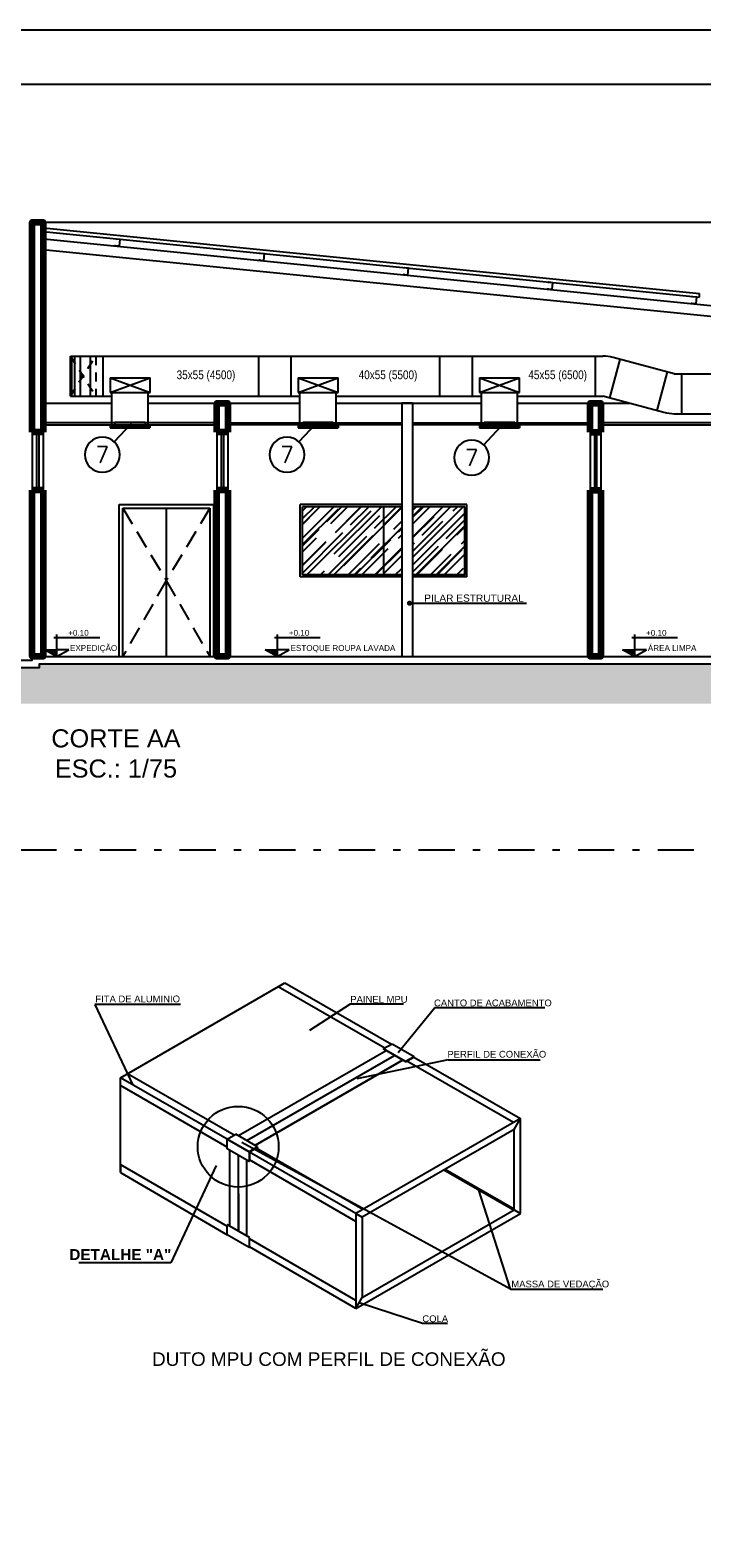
# Model space of a CAD drawing. Header units: inches. Extents: x -35 to 144, y -65 to -22.
# Tile 36 of 47: x 104.25 to 113.52, y -43.3 to -22.48. Entities that reach past the tile are written whole.
import ezdxf
from ezdxf.enums import TextEntityAlignment as Align

# ---------------------------------------------------------------- set-up
doc = ezdxf.new("R2010")
doc.units = ezdxf.units.IN
doc.header["$MEASUREMENT"] = 0
for name, pattern in [('CONTINUA', [0]), ('DASHDOT', [1, 0.5, -0.25, 0, -0.25]), ('HIDDEN', [0.375, 0.25, -0.125]), ('HIDDEN2', [0.1875, 0.125, -0.0625])]:
    doc.linetypes.add(name, pattern=pattern)
for name, color, linetype, lineweight in [('ALV-ALT', 7, 'Continuous', 90), ('TEXTO-02', 2, 'Continuous', 20), ('VIS-V03', 8, 'Continuous', 25)]:
    doc.layers.add(name, color=color, linetype=linetype, lineweight=lineweight)
for name, color, linetype in [('AR-BOCAS', 2, 'Continuous'), ('AR-DUTO INSUF', 5, 'Continuous'), ('AR-DUTO INSUF. FLANGE', 153, 'Continuous'), ('AR-DUTO VENTILAÇÃO', 11, 'Continuous'), ('AR-TEXTO', 2, 'Continuous'), ('AR_TEXTO-15', 6, 'Continuous'), ('CANTO ACABAMENTO', 7, 'Continuous'), ('COLA', 8, 'Continuous'), ('CTA-GER', 8, 'Continuous'), ('ESQ-JAN', 152, 'Continuous'), ('ESQ-POR', 8, 'Continuous'), ('FITA ALUMINIO', 7, 'Continuous'), ('HTC - GER', 254, 'Continuous'), ('LAY-COR', 8, 'Continuous'), ('PERFIL', 7, 'Continuous'), ('PIS-CTE', 7, 'Continuous'), ('PRJ-GER', 8, 'HIDDEN'), ('Texto', 2, 'Continuous'), ('TXT-ESP', 7, 'Continuous'), ('VIS-V06', 9, 'Continuous')]:
    doc.layers.add(name, color=color, linetype=linetype)
doc.styles.add('AR_TEXTO-15', font='romans.shx', dxfattribs={"height": 0.225})
doc.styles.add('ARIAL', font='arial.ttf')
doc.styles.add('Griffe', font='arial.ttf')
doc.styles.add('ROMANS', font='arial.ttf', dxfattribs={"height": 0.18})
doc.styles.add('SANSSERIFBOLD', font='sasb____.pfb', dxfattribs={"height": 0.2})
doc.styles.add('STANDARD AR', font='ARIALN.TTF')
doc.styles.add('Texto Cota', font='arial.ttf')
doc.dimstyles.new('ARQ-1-50', dxfattribs={"dimscale": 0, "dimtxt": 0.1, "dimasz": 0.07, "dimexe": 0.075, "dimexo": 0.1, "dimgap": 0.035, "dimtad": 1, "dimdec": 0, "dimlfac": 100, "dimzin": 1, "dimdsep": 46, "dimtxsty": 'Texto Cota', "dimblk": 'DOT', "dimcen": 0.1, "dimclrd": 256, "dimclre": 256, "dimclrt": 15, "dimaunit": 1, "dimadec": 0, "dimazin": 0, "dimtfac": 1.8, "dimtdec": 0, "dimtix": 1, "dimtmove": 2, "dimatfit": 1, "dimldrblk": 'DOT', "dimfxl": 1, "dimtolj": 1, "dimtzin": 4, "dimlwd": -1, "dimarcsym": 0})

# ---------------------------------------------------------------- blocks, each defined once
blk = doc.blocks.new('_DOT')
at = {"color": 0, "linetype": 'ByBlock'}
blk.add_line((-0.5, 0), (-1, 0), dxfattribs=at)
at = {"color": 0, "linetype": 'ByBlock', "const_width": 0.5}
blk.add_lwpolyline([(-0.25, 0, 1), (0.25, 0, 1)], format="xyb", close=True, dxfattribs=at)
blk = doc.blocks.new('Nivel corte-2')
for p, q in [((-0.032, 0.221), (0.496, 0.221)), ((0, 0.253), (0, 0.08)), ((-0.139, 0.08), (0, 0.08)), ((0, 0), (-0.139, 0.08)), ((0, 0), (0.139, 0.08)), ((0.139, 0.08), (0, 0.08)), ((0, 0.08), (0, 0))]:
    blk.add_line(p, q)
for points in [[(-0.139, 0.08), (0, 0.08), (0, 0)], [(-0.139, 0.08), (0, 0.08), (0, 0), (-0.139, 0.08)], [(-0.139, 0.08), (0, 0.08), (0, 0), (-0.139, 0.08)]]:
    blk.add_solid(points)
at = {"style": 'Griffe'}
blk.add_attdef('NIVEL', text='', height=0.1, dxfattribs=at).set_placement((0.232, 0.221), align=Align.BOTTOM_CENTER)
blk.add_attdef('AMBIENTE', text='', height=0.12, dxfattribs=at).set_placement((0.164, 0.08), align=Align.MIDDLE_LEFT)
blk = doc.blocks.new('ARQ - CORTE A')
at = {"layer": 'ESQ-JAN'}
h = blk.add_hatch(dxfattribs=at)
h.set_pattern_fill('AR-RROOF', color=256, scale=0.2, angle=45)
h.set_pattern_definition([(45, (-95.25556, -108.1163), (0.16970563, 0.45254834), [3, -0.4, 1, -0.2]), (45, (-95.13818, -107.8575), (-0.32951176, 0.04666905), [0.6, -0.066, 1.2, -0.15]), (45, (-95.30505, -107.92539), (0.64063874, 0.83014336), [1.6, -0.28, 0.8, -0.2])])
h.paths.add_polyline_path([(5.817, 2.22), (4.697, 2.22), (4.697, 1.28), (5.817, 1.28)])
h.paths.add_polyline_path([(6.937, 2.22), (6.217, 2.22), (6.217, 1.28), (6.937, 1.28)])
h.paths.add_polyline_path([(6.067, 2.22), (5.817, 2.22), (5.817, 1.28), (6.067, 1.28)])
at = {"layer": 'HTC - GER'}
h = blk.add_hatch(dxfattribs=at)
h.set_pattern_fill('EARTH', color=256, angle=45)
h.set_pattern_definition([(45, (-95.25556, -108.1163), (3e-17, 0.3535534), [0.25, -0.25]), (45, (-95.32185, -108.05002), (3e-17, 0.3535534), [0.25, -0.25]), (45, (-95.38814, -107.98373), (3e-17, 0.3535534), [0.25, -0.25]), (135, (-95.38814, -107.93953), (-0.3535534, 6e-17), [0.25, -0.25]), (135, (-95.32185, -107.87324), (-0.3535534, 6e-17), [0.25, -0.25]), (135, (-95.25556, -107.80695), (-0.3535534, 6e-17), [0.25, -0.25])])
h.paths.add_polyline_path([(28.971, 0), (23.565, 0), (23.565, -0.4), (22.915, -0.4), (22.915, 0), (20.017, 0), (20.017, 0.05), (1.067, 0.05), (1.067, 0), (0, 0), (0, -0.5), (28.971, -0.5)])
at = {"layer": 'ALV-ALT'}
for p, q in [((1.117, 3.25), (0.967, 3.25)), ((3.667, 3.25), (3.517, 3.25)), ((8.667, 3.25), (8.817, 3.25)), ((1.117, 2.45), (0.967, 2.45)), ((3.667, 2.45), (3.517, 2.45)), ((8.667, 2.45), (8.817, 2.45))]:
    blk.add_line(p, q, dxfattribs=at)
for points in [[(0.967, 3.25), (0.967, 6.15), (1.117, 6.15), (1.117, 3.25)], [(3.517, 3.25), (3.517, 3.65), (3.667, 3.65), (3.667, 3.25)], [(8.667, 3.25), (8.667, 3.65), (8.817, 3.65), (8.817, 3.25)], [(1.117, 2.45), (1.117, 0.15), (0.967, 0.15), (0.967, 2.45)], [(3.667, 2.45), (3.667, 0.15), (3.517, 0.15), (3.517, 2.45)], [(8.817, 2.45), (8.817, 0.15), (8.667, 0.15), (8.667, 2.45)]]:
    blk.add_lwpolyline(points, dxfattribs=at)
at = {"layer": 'ESQ-JAN'}
for p, q in [((1.027, 3.25), (1.027, 2.45)), ((1.057, 3.25), (1.057, 2.45)), ((3.577, 3.25), (3.577, 2.45)), ((3.607, 3.25), (3.607, 2.45)), ((8.727, 3.25), (8.727, 2.45)), ((8.757, 3.25), (8.757, 2.45))]:
    blk.add_line(p, q, dxfattribs=at)
at = {"layer": 'ESQ-POR'}
for p, q in [((1.122, 6.073), (10.178, 5.168)), ((1.117, 6.024), (10.178, 5.117)), ((10.178, 5.117), (10.178, 5.168))]:
    blk.add_line(p, q, dxfattribs=at)
at = {"layer": 'LAY-COR', "color": 7}
for p, q in [((1.127, 5.922), (10.377, 4.997)), ((1.112, 5.773), (10.377, 4.846)), ((6.067, 2.25), (4.667, 2.25)), ((4.667, 1.25), (4.667, 2.25)), ((6.067, 2.22), (4.697, 2.22)), ((4.697, 1.28), (4.697, 2.22)), ((6.967, 2.25), (6.217, 2.25)), ((6.937, 2.22), (6.217, 2.22)), ((6.937, 1.28), (6.937, 2.22)), ((6.967, 1.25), (6.967, 2.25)), ((6.067, 1.25), (4.667, 1.25)), ((6.067, 1.28), (4.697, 1.28)), ((6.937, 1.28), (6.217, 1.28)), ((6.967, 1.25), (6.217, 1.25))]:
    blk.add_line(p, q, dxfattribs=at)
at = {"layer": 'LAY-COR'}
for p, q in [((2.167, 0.15), (2.167, 2.25)), ((2.167, 2.25), (3.467, 2.25)), ((2.217, 0.15), (2.217, 2.2)), ((2.217, 2.2), (3.417, 2.2)), ((2.817, 2.2), (2.817, 0.15)), ((3.417, 2.2), (3.417, 0.15)), ((3.467, 2.25), (3.467, 0.15)), ((5.817, 2.22), (5.817, 1.28))]:
    blk.add_line(p, q, dxfattribs=at)
for points in [[(1.117, 3.35), (3.517, 3.35), (3.517, 3.38), (1.117, 3.38)], [(8.817, 3.35), (19.967, 3.35), (19.967, 3.38), (8.817, 3.38)]]:
    blk.add_lwpolyline(points, close=True, dxfattribs=at)
for points in [[(6.067, 3.35), (3.667, 3.35), (3.667, 3.38), (6.067, 3.38)], [(6.217, 3.38), (8.667, 3.38), (8.667, 3.35), (6.217, 3.35)]]:
    blk.add_lwpolyline(points, dxfattribs=at)
at = {"layer": 'PIS-CTE'}
for points in [[(0, 0.1), (0.967, 0.1), (0.967, 0.15), (20.117, 0.15)], [(0, 0), (1.067, 0), (1.067, 0.05), (20.017, 0.05), (20.017, 0), (22.915, 0)], [(4.348, 0.15), (20.117, 0.15), (20.117, 0.1), (22.915, 0.1)]]:
    blk.add_lwpolyline(points, dxfattribs=at)
at = {"layer": 'PRJ-GER'}
for p, q in [((2.217, 2.2), (2.817, 1.2)), ((3.417, 2.2), (2.817, 1.2)), ((2.817, 1.2), (2.217, 0.15)), ((2.817, 1.2), (3.417, 0.15))]:
    blk.add_line(p, q, dxfattribs=at)
at = {"layer": 'VIS-V03', "color": 7}
for p, q in [((6.067, 3.65), (6.067, 0.15)), ((6.217, 3.65), (6.217, 0.15))]:
    blk.add_line(p, q, dxfattribs=at)
at = {"layer": 'VIS-V03'}
for p, q in [((6.217, 3.65), (6.067, 3.65)), ((6.067, 0.15), (6.217, 0.15))]:
    blk.add_line(p, q, dxfattribs=at)
for points in [[(2.126, 5.907), (2.128, 5.922), (2.178, 5.917), (2.168, 5.818), (2.118, 5.823), (2.12, 5.838)], [(4.117, 5.708), (4.118, 5.723), (4.168, 5.718), (4.158, 5.619), (4.108, 5.624), (4.11, 5.639)], [(6.107, 5.509), (6.108, 5.524), (6.158, 5.519), (6.148, 5.42), (6.098, 5.425), (6.1, 5.44)], [(8.097, 5.31), (8.098, 5.325), (8.148, 5.32), (8.138, 5.221), (8.088, 5.226), (8.09, 5.241)], [(10.087, 5.111), (10.088, 5.126), (10.138, 5.121), (10.128, 5.022), (10.078, 5.027), (10.08, 5.042)]]:
    blk.add_lwpolyline(points, dxfattribs=at)
at = {"layer": 'VIS-V06'}
for p, q in [((1.117, 6.15), (19.967, 6.15)), ((1.117, 3.65), (2.067, 3.65)), ((2.567, 3.65), (4.662, 3.65)), ((5.162, 3.65), (7.167, 3.65)), ((7.667, 3.65), (9.217, 3.65)), ((0.967, 3.25), (0.967, 2.45)), ((1.117, 3.25), (1.117, 2.45)), ((3.517, 3.25), (3.517, 2.45)), ((3.667, 3.25), (3.667, 2.45)), ((8.667, 3.25), (8.667, 2.45)), ((8.817, 3.25), (8.817, 2.45))]:
    blk.add_line(p, q, dxfattribs=at)
blk = doc.blocks.new('NR_LEG')
at = {"layer": 'AR_TEXTO-15', "color": 8, "linetype": 'Continuous'}
blk.add_circle((0, 0), 32.2, dxfattribs=at)
at = {"layer": 'AR_TEXTO-15', "color": 6, "linetype": 'Continuous', "style": 'AR_TEXTO-15'}
blk.add_attdef('NR', text='', height=30, dxfattribs=at).set_placement((0, 0), align=Align.MIDDLE_CENTER)

msp = doc.modelspace()

# ---------------------------------------------------------------- hatches: boundary and pattern name
msp.add_hatch(color=254).paths.add_polyline_path([(109.978, -38.215), (109.962, -38.224), (110.922, -38.778), (110.93, -38.774), (110.93, -38.765)])

# ---------------------------------------------------------------- linework, layer by layer
at = {"color": 7, "linetype": 'Continuous'}
msp.add_line((143.627, -22.478), (82.538, -22.478), dxfattribs=at)
at = {"color": 1}
msp.add_line((142.877, -23.228), (84.413, -23.228), dxfattribs=at)
at = {"color": 8}
for p, q in [((106.324, -35.938), (105.143, -35.938)), ((105.143, -35.938), (105.661, -37.042)), ((108.669, -35.934), (108.105, -36.297)), ((109.405, -35.934), (108.669, -35.934)), ((109.836, -35.982), (109.331, -36.607)), ((111.353, -35.982), (109.836, -35.982)), ((110.019, -36.7), (108.759, -36.966)), ((110.019, -36.7), (111.29, -36.7)), ((110.88, -39.869), (107.173, -37.845)), ((106.817, -38.162), (106.192, -39.504)), ((110.88, -39.869), (110.443, -38.501)), ((106.192, -39.504), (104.923, -39.504)), ((110.88, -39.869), (112.156, -39.869)), ((109.665, -40.344), (108.791, -40.059)), ((110.012, -40.344), (109.665, -40.344))]:
    msp.add_line(p, q, dxfattribs=at)
for p, q in [((110.923, -38.778), (109.962, -38.224)), ((110.93, -38.765), (109.978, -38.215)), ((110.93, -38.774), (110.922, -38.778)), ((110.93, -38.765), (110.93, -38.774))]:
    msp.add_line(p, q)
at = {"color": 2, "linetype": 'DASHDOT'}
msp.add_lwpolyline([(116.266, -33.8), (116.266, -52.038), (85.413, -52.038), (85.413, -33.8)], close=True, dxfattribs=at)
msp.add_circle((107.122, -37.902), 0.558)
at = {"layer": 'AR-BOCAS'}
for p, q in [((105.419, -27.892), (105.839, -27.892)), ((105.419, -27.892), (105.419, -27.932)), ((105.839, -27.892), (105.839, -27.932)), ((108.015, -27.892), (108.435, -27.892)), ((108.015, -27.892), (108.015, -27.932)), ((108.435, -27.892), (108.435, -27.932)), ((110.519, -27.892), (110.939, -27.892)), ((110.519, -27.892), (110.519, -27.932)), ((110.939, -27.892), (110.939, -27.932)), ((105.354, -27.932), (105.354, -27.972)), ((105.354, -27.932), (105.904, -27.932)), ((105.354, -27.972), (105.904, -27.972)), ((105.904, -27.932), (105.904, -27.972)), ((107.95, -27.932), (107.95, -27.972)), ((107.95, -27.932), (108.5, -27.932)), ((107.95, -27.972), (108.5, -27.972)), ((108.5, -27.932), (108.5, -27.972)), ((110.454, -27.932), (110.454, -27.972)), ((110.454, -27.932), (111.004, -27.932)), ((110.454, -27.972), (111.004, -27.972)), ((111.004, -27.932), (111.004, -27.972))]:
    msp.add_line(p, q, dxfattribs=at)
at = {"layer": 'AR-BOCAS', "const_width": 0.04}
for points in [[(105.354, -27.952), (105.904, -27.952)], [(107.95, -27.952), (108.5, -27.952)], [(110.454, -27.952), (111.004, -27.952)]]:
    msp.add_lwpolyline(points, dxfattribs=at)
at = {"layer": 'AR-DUTO INSUF', "ltscale": 0.015}
for p, q in [((104.805, -26.982), (112.156, -26.982)), ((104.805, -27.532), (104.805, -26.982)), ((105.255, -26.982), (105.255, -27.532)), ((107.4, -26.982), (107.4, -27.532)), ((107.85, -26.982), (107.85, -27.532)), ((109.905, -27.532), (109.905, -26.982)), ((110.355, -27.532), (110.355, -26.982)), ((112.056, -27.532), (112.056, -26.982)), ((112.253, -27.557), (112.395, -27.026)), ((113.142, -27.226), (112.299, -27)), ((105.355, -27.282), (105.905, -27.282)), ((105.355, -27.282), (105.355, -27.482)), ((105.905, -27.482), (105.905, -27.282)), ((107.95, -27.282), (108.5, -27.282)), ((107.95, -27.282), (107.95, -27.482)), ((108.5, -27.482), (108.5, -27.282)), ((110.455, -27.282), (111.005, -27.282)), ((110.455, -27.282), (110.455, -27.482)), ((111.005, -27.482), (111.005, -27.282)), ((113.045, -27.2), (112.903, -27.732)), ((113.142, -27.226), (120.717, -27.226)), ((113.242, -27.226), (113.242, -27.776)), ((105.355, -27.482), (105.905, -27.482)), ((105.379, -27.932), (105.379, -27.482)), ((105.879, -27.932), (105.879, -27.482)), ((107.95, -27.482), (108.5, -27.482)), ((107.975, -27.932), (107.975, -27.482)), ((108.475, -27.932), (108.475, -27.482)), ((110.455, -27.482), (111.005, -27.482)), ((110.479, -27.932), (110.479, -27.482)), ((110.979, -27.932), (110.979, -27.482)), ((104.805, -27.532), (105.379, -27.532)), ((105.879, -27.532), (107.975, -27.532)), ((108.475, -27.532), (110.479, -27.532)), ((110.979, -27.532), (112.156, -27.532)), ((113, -27.758), (112.156, -27.532)), ((113.142, -27.776), (113.88, -27.776))]:
    msp.add_line(p, q, dxfattribs=at)
at = {"layer": 'AR-DUTO INSUF', "color": 7, "linetype": 'HIDDEN2'}
for p, q in [((104.805, -27.532), (105.155, -26.982)), ((104.805, -26.982), (105.155, -27.532))]:
    msp.add_line(p, q, dxfattribs=at)
at = {"layer": 'AR-DUTO INSUF', "color": 8, "ltscale": 0.015}
for p, q in [((104.825, -27.532), (104.825, -26.982)), ((104.865, -27.532), (104.865, -26.982)), ((104.945, -27.532), (104.945, -26.982)), ((105.085, -27.532), (105.085, -26.982))]:
    msp.add_line(p, q, dxfattribs=at)
at = {"layer": 'AR-DUTO INSUF', "linetype": 'HIDDEN', "ltscale": 0.5}
msp.add_line((105.155, -26.982), (105.155, -27.532), dxfattribs=at)
at = {"layer": 'AR-DUTO INSUF', "color": 7, "ltscale": 0.015}
for p, q in [((105.355, -27.482), (105.905, -27.282)), ((105.355, -27.282), (105.905, -27.482)), ((107.95, -27.482), (108.5, -27.282)), ((107.95, -27.282), (108.5, -27.482)), ((110.455, -27.482), (111.005, -27.282)), ((110.455, -27.282), (111.005, -27.482))]:
    msp.add_line(p, q, dxfattribs=at)
at = {"layer": 'AR-DUTO INSUF', "ltscale": 0.015}
for centre, start, end in [((112.156, -27.532), 75, 90), ((113.142, -27.226), 255, 270)]:
    msp.add_arc(centre, 0.55, start, end, dxfattribs=at)
at = {"layer": 'AR-DUTO INSUF. FLANGE'}
for p, q in [((105.498, -36.948), (107.768, -35.638)), ((109.145, -36.542), (107.673, -35.692)), ((107.768, -35.638), (109.24, -36.487)), ((107.768, -35.638), (109.24, -36.487)), ((110.923, -37.568), (109.451, -36.719)), ((109.546, -36.664), (111.017, -37.514)), ((109.546, -36.664), (111.017, -37.514)), ((106.97, -37.798), (105.498, -36.948)), ((105.498, -38.259), (105.498, -36.948)), ((107.273, -37.972), (105.498, -36.948)), ((106.97, -37.907), (105.498, -37.057)), ((107.064, -37.743), (105.593, -36.894)), ((111.017, -37.514), (108.748, -38.824)), ((110.93, -37.665), (108.835, -38.875)), ((110.93, -38.774), (110.93, -37.665)), ((111.017, -38.824), (111.017, -37.514)), ((108.748, -38.824), (107.276, -37.975)), ((108.748, -38.824), (107.276, -37.975)), ((108.748, -38.933), (107.276, -38.084)), ((108.842, -38.77), (107.371, -37.92)), ((105.498, -38.149), (106.97, -38.999)), ((105.498, -38.259), (106.97, -39.117)), ((105.498, -38.259), (106.97, -39.117)), ((108.748, -40.135), (111.017, -38.824)), ((108.748, -38.824), (108.748, -40.135)), ((108.835, -39.983), (110.93, -38.774)), ((108.835, -38.875), (108.835, -39.983)), ((108.748, -40.025), (107.276, -39.176)), ((108.748, -40.135), (107.276, -39.285)), ((108.748, -40.135), (107.276, -39.285))]:
    msp.add_line(p, q, dxfattribs=at)
at = {"layer": 'AR_TEXTO-15', "color": 8, "linetype": 'Continuous'}
for p, q in [((105.411, -28.166), (105.648, -27.912)), ((107.961, -28.166), (108.198, -27.912)), ((110.511, -28.206), (110.748, -27.952))]:
    msp.add_line(p, q, dxfattribs=at)
at = {"layer": 'CANTO ACABAMENTO'}
for p, q in [((109.247, -36.483), (109.13, -36.551)), ((109.432, -36.725), (109.13, -36.551)), ((109.13, -36.555), (109.13, -36.551)), ((109.432, -36.73), (109.13, -36.555)), ((109.55, -36.658), (109.247, -36.483)), ((109.55, -36.658), (109.432, -36.725)), ((109.432, -36.73), (109.546, -36.664)), ((109.432, -36.725), (109.432, -36.73)), ((109.55, -36.658), (109.55, -36.666)), ((106.97, -37.798), (107.087, -37.73)), ((106.97, -37.933), (106.97, -37.798)), ((106.97, -37.798), (107.273, -37.972)), ((107.39, -37.905), (107.087, -37.73)), ((107.273, -38.108), (106.97, -37.933)), ((107.39, -37.905), (107.273, -37.972)), ((107.273, -37.972), (107.273, -38.108)), ((107.276, -38.106), (107.273, -38.108)), ((107.39, -37.909), (107.276, -37.975)), ((107.276, -37.975), (107.276, -38.106)), ((107.39, -37.905), (107.39, -37.909)), ((106.97, -38.981), (106.974, -38.979)), ((107.273, -39.156), (106.97, -38.981)), ((106.97, -39.117), (106.97, -38.981)), ((107.273, -39.292), (106.97, -39.117)), ((107.276, -39.154), (106.974, -38.979)), ((107.276, -39.154), (107.273, -39.156)), ((107.273, -39.156), (107.273, -39.292)), ((107.273, -39.292), (107.28, -39.287)), ((107.276, -39.285), (107.276, -39.154))]:
    msp.add_line(p, q, dxfattribs=at)
at = {"layer": 'COLA'}
for p, q in [((110.93, -37.665), (111.017, -37.514)), ((108.748, -38.824), (108.835, -38.875)), ((110.93, -38.774), (111.017, -38.824)), ((108.748, -40.135), (108.835, -39.983))]:
    msp.add_line(p, q, dxfattribs=at)
at = {"layer": 'FITA ALUMINIO'}
for p, q in [((107.673, -35.692), (107.768, -35.638)), ((105.498, -37.057), (105.498, -36.948)), ((105.498, -38.149), (105.498, -38.259))]:
    msp.add_line(p, q, dxfattribs=at)
at = {"layer": 'PERFIL'}
for p, q in [((109.164, -36.575), (107.125, -37.752)), ((107.238, -37.817), (109.277, -36.64)), ((107.239, -37.818), (109.278, -36.64)), ((109.391, -36.706), (107.352, -37.883)), ((109.395, -36.708), (107.356, -37.885)), ((107.008, -38.999), (107.008, -37.955)), ((107.121, -38.02), (107.121, -39.064)), ((107.122, -38.021), (107.125, -39.067)), ((107.238, -38.088), (107.238, -39.132)), ((107.242, -39.134), (107.242, -38.09))]:
    msp.add_line(p, q, dxfattribs=at)

# ---------------------------------------------------------------- block references
at = {"layer": 'AR-DUTO VENTILAÇÃO'}
msp.add_blockref('ARQ - CORTE A', (103.312, -31.282), dxfattribs=at)
at = {"layer": 'AR_TEXTO-15', "color": 8, "linetype": 'Continuous'}
ref = msp.add_blockref('NR_LEG', (105.246, -28.343), dxfattribs=dict(at, xscale=-0.0075, yscale=0.0075, zscale=0.0075))
ref.add_attrib('NR', '7', dxfattribs={"color": 6, "linetype": 'Continuous', "height": 0.225, "style": 'AR_TEXTO-15'}).set_placement((105.246, -28.343), align=Align.MIDDLE_CENTER)
ref = msp.add_blockref('NR_LEG', (107.796, -28.343), dxfattribs=dict(at, xscale=-0.0075, yscale=0.0075, zscale=0.0075))
ref.add_attrib('NR', '7', dxfattribs={"color": 6, "linetype": 'Continuous', "height": 0.225, "style": 'AR_TEXTO-15'}).set_placement((107.796, -28.343), align=Align.MIDDLE_CENTER)
ref = msp.add_blockref('NR_LEG', (110.346, -28.383), dxfattribs=dict(at, xscale=-0.0075, yscale=0.0075, zscale=0.0075))
ref.add_attrib('NR', '7', dxfattribs={"color": 6, "linetype": 'Continuous', "height": 0.225, "style": 'AR_TEXTO-15'}).set_placement((110.346, -28.383), align=Align.MIDDLE_CENTER)
at = {"layer": 'TXT-ESP'}
ref = msp.add_blockref('Nivel corte-2', (104.615, -31.132), dxfattribs=dict(at, xscale=1.2, yscale=1.2, zscale=1.2))
ref.add_attrib('NIVEL', '+0.10', dxfattribs={"layer": '0', "height": 0.08, "style": 'Griffe'}).set_placement((104.917, -30.867), align=Align.BOTTOM_CENTER)
ref.add_attrib('AMBIENTE', 'EXPEDIÇÃO', dxfattribs={"layer": '0', "height": 0.08, "style": 'Griffe'}).set_placement((104.8, -31.013), align=Align.MIDDLE_LEFT)
ref = msp.add_blockref('Nivel corte-2', (107.66, -31.132), dxfattribs=dict(at, xscale=1.2, yscale=1.2, zscale=1.2))
ref.add_attrib('NIVEL', '+0.10', dxfattribs={"layer": '0', "height": 0.08, "style": 'Griffe'}).set_placement((107.962, -30.867), align=Align.BOTTOM_CENTER)
ref.add_attrib('AMBIENTE', 'ESTOQUE ROUPA LAVADA ', dxfattribs={"layer": '0', "height": 0.08, "style": 'Griffe'}).set_placement((107.845, -31.013), align=Align.MIDDLE_LEFT)
ref = msp.add_blockref('Nivel corte-2', (112.593, -31.132), dxfattribs=dict(at, xscale=1.2, yscale=1.2, zscale=1.2))
ref.add_attrib('NIVEL', '+0.10', dxfattribs={"layer": '0', "height": 0.08, "style": 'Griffe'}).set_placement((112.894, -30.867), align=Align.BOTTOM_CENTER)
ref.add_attrib('AMBIENTE', 'ÁREA LIMPA', dxfattribs={"layer": '0', "height": 0.08, "style": 'Griffe'}).set_placement((112.777, -31.013), align=Align.MIDDLE_LEFT)

# ---------------------------------------------------------------- texts
at = {"layer": 'AR-TEXTO', "color": 2, "char_height": 0.12, "width": 0.94089, "attachment_point": 5, "style": 'STANDARD AR'}
for s, insert in [('35x55 (4500) ', (106.677, -27.257)), ('40x55 (5500) ', (109.19, -27.257)), ('45x55 (6500) ', (111.532, -27.257))]:
    msp.add_mtext(s, dxfattribs=dict(at, insert=insert))
at = {"layer": 'Texto', "style": 'ROMANS'}
for s, height, p in [('FITA DE ALUMINIO', 0.09352, (105.15, -35.907)), ('PAINEL MPU', 0.0935, (108.669, -35.913)), ('CANTO DE ACABAMENTO', 0.09352, (109.825, -35.962)), ('PERFIL DE CONEXÃO', 0.09352, (110.01, -36.671)), ('MASSA DE VEDAÇÃO', 0.09352, (110.893, -39.845)), ('COLA', 0.0935, (109.664, -40.325))]:
    msp.add_text(s, height=height, dxfattribs=at).set_placement(p)
at = {"layer": 'Texto', "style": 'SANSSERIFBOLD'}
msp.add_text('DETALHE "A" ', height=0.15106, dxfattribs=at).set_placement((105.524, -39.391), align=Align.MIDDLE)
at = {"layer": 'TEXTO-02', "color": 140, "linetype": 'CONTINUA', "lineweight": -3, "style": 'ROMANS'}
msp.add_text('DUTO MPU COM PERFIL DE CONEXÃO', height=0.1872, dxfattribs=at).set_placement((108.373, -40.811, 0), align=Align.MIDDLE)
at = {"layer": 'TEXTO-02', "color": 140, "insert": (105.434, -32.471), "char_height": 0.25, "width": 2.59881, "attachment_point": 5, "style": 'ROMANS'}
msp.add_mtext('CORTE AA\\PESC.: 1/75', dxfattribs=at)
at = {"layer": 'TXT-ESP', "insert": (109.69, -30.274), "char_height": 0.1, "width": 2.97486, "attachment_point": 1, "style": 'ARIAL'}
msp.add_mtext('PILAR ESTRUTURAL', dxfattribs=at)

# ---------------------------------------------------------------- leaders
at = {"layer": 'CTA-GER'}
msp.add_leader([(109.486, -30.394), (109.641, -30.394), (111.101, -30.394)], dimstyle='ARQ-1-50', override={"dimscale": 1}, dxfattribs=at)

doc.saveas('drawing.dxf')
